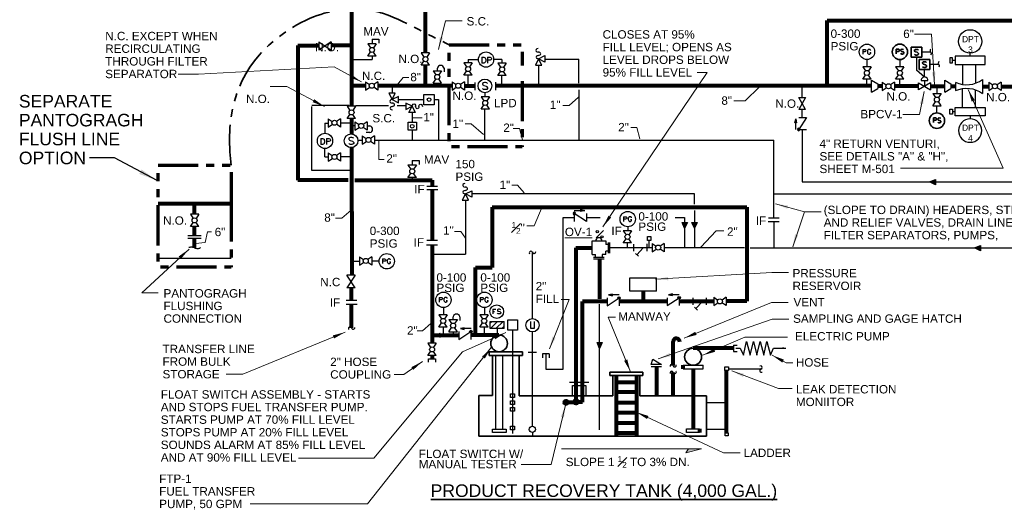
# Model space of a CAD drawing. Extents: x 698.8 to 727.4, y 795.8 to 814.9.
# Tile 1 of 9: x 702.9 to 717.7, y 795.8 to 803.1. Entities that reach past the tile are written whole.
import ezdxf

# ---------------------------------------------------------------- set-up
doc = ezdxf.new("R2010")
doc.units = 0
doc.header["$LTSCALE"] = 0.04
doc.header["$MEASUREMENT"] = 0
doc.linetypes.add('( Phantom )', pattern=[30, 15, -3, 3, -3, 3, -3])
doc.layers.get('0').update_dxf_attribs({"color": 35, "lineweight": 18})
for name, color, linetype, lineweight in [('M-Anno-Keyn', 4, 'Continuous', 18), ('M-Anno-Matc', 6, '( Phantom )', 70), ('M-Anno-Text', 53, 'Continuous', 35), ('M-Fuel-Elec', 113, 'Continuous', 35), ('M-Fuel-Fttg', 51, 'Continuous', 25), ('M-Fuel-Main 1', 1, 'Continuous', 80), ('M-Fuel-Recov', 6, 'Continuous', 25), ('M-Fuel-Recov 1', 6, 'Continuous', 25), ('M-Fuel-Tank', 3, 'Continuous', 35)]:
    doc.layers.add(name, color=color, linetype=linetype, lineweight=lineweight)
doc.styles.add('Style-Arial', font='ARIAL.TTF')
doc.styles.add('Style-WORKING', font='WORKING.shx')

# ---------------------------------------------------------------- blocks, each defined once
blk = doc.blocks.new('*U3')
at = {"layer": 'M-Fuel-Fttg', "flags": 128}
for points in [[(-0.064, 0.035), (-0.064, -0.052)], [(-0.064, 0.035), (-0.035, 0.035), (-0.022, 0.031), (-0.014, 0.024), (-0.01, 0.015), (-0.005, 0.002), (-0.005, -0.019), (-0.01, -0.032), (-0.014, -0.039), (-0.022, -0.049), (-0.035, -0.052), (-0.064, -0.052)], [(0.023, 0.035), (0.023, -0.052)], [(0.023, 0.035), (0.06, 0.035), (0.073, 0.031), (0.077, 0.028), (0.082, 0.018), (0.082, 0.007), (0.077, -0.002), (0.073, -0.006), (0.06, -0.01), (0.023, -0.01)]]:
    blk.add_lwpolyline(points, dxfattribs=at)
at = {"layer": 'M-Fuel-Fttg'}
blk.add_circle((0, 0), 0.114, dxfattribs=at)
blk = doc.blocks.new('*U6')
at = {"layer": 'M-Fuel-Fttg', "flags": 128}
blk.add_lwpolyline([(0.038, 0.037), (0.027, 0.046), (0.011, 0.051), (-0.007, 0.051), (-0.023, 0.046), (-0.035, 0.037), (-0.035, 0.026), (-0.03, 0.017), (-0.023, 0.01), (-0.014, 0.005), (0.018, -0.004), (0.027, -0.011), (0.031, -0.015), (0.038, -0.027), (0.038, -0.04), (0.027, -0.052), (0.011, -0.056), (-0.007, -0.056), (-0.023, -0.052), (-0.035, -0.04)], dxfattribs=at)
at = {"layer": 'M-Fuel-Fttg'}
blk.add_circle((0, 0), 0.102, dxfattribs=at)
blk = doc.blocks.new('*U2')
at = {"layer": 'M-Fuel-Fttg', "flags": 128}
for points in [[(-0.063, 0.035), (-0.063, -0.036)], [(-0.063, 0.035), (-0.033, 0.035), (-0.023, 0.032), (-0.02, 0.029), (-0.015, 0.021), (-0.015, 0.012), (-0.02, 0.005), (-0.023, 0.002), (-0.033, -0.001), (-0.063, -0.001)], [(0.058, 0.018), (0.055, 0.026), (0.048, 0.032), (0.042, 0.035), (0.028, 0.035), (0.021, 0.032), (0.015, 0.026), (0.01, 0.018), (0.007, 0.008), (0.007, -0.009), (0.01, -0.019), (0.015, -0.025), (0.021, -0.033), (0.028, -0.036), (0.042, -0.036), (0.048, -0.033), (0.055, -0.025), (0.058, -0.019), (0.058, -0.009)], [(0.042, -0.009), (0.058, -0.009)]]:
    blk.add_lwpolyline(points, dxfattribs=at)
at = {"layer": 'M-Fuel-Fttg'}
blk.add_circle((0.001, -0.001), 0.115, dxfattribs=at)
blk = doc.blocks.new('*U11')
at = {"layer": 'M-Fuel-Fttg'}
for centre, start_param, end_param in [((-0.001, 0.051), 4.742363, 7.883956), ((0.001, 0), 1.600771, 4.742363), ((0.003, -0.051), 4.742363, 7.883956)]:
    blk.add_ellipse(centre, major_axis=(-0.035, 0), ratio=0.729, start_param=start_param, end_param=end_param, dxfattribs=at)
blk = doc.blocks.new('END')
at = {"color": 0, "linetype": 'ByBlock', "lineweight": -2}
blk.add_arc((-1.21, 1.39), 1.84, 310.9841, 49.3573, dxfattribs=at)
at = {"color": 0, "linetype": 'ByBlock', "lineweight": -2, "extrusion": (0, 0, -1)}
blk.add_arc((-1.2, -1.4), 1.84, 310.9841, 49.3573, dxfattribs=at)
blk = doc.blocks.new('*U25')
at = {"layer": 'M-Fuel-Fttg', "flags": 128}
for points in [[(-0.06, 0.035), (-0.06, -0.036)], [(-0.06, 0.035), (-0.016, 0.035)], [(-0.06, 0.002), (-0.033, 0.002)], [(0.057, 0.026), (0.049, 0.032), (0.038, 0.035), (0.026, 0.035), (0.016, 0.032), (0.008, 0.026), (0.008, 0.018), (0.011, 0.012), (0.016, 0.008), (0.022, 0.005), (0.043, -0.001), (0.049, -0.006), (0.052, -0.009), (0.057, -0.016), (0.057, -0.026), (0.049, -0.033), (0.038, -0.036), (0.026, -0.036), (0.016, -0.033), (0.008, -0.026)]]:
    blk.add_lwpolyline(points, dxfattribs=at)
at = {"layer": 'M-Fuel-Fttg'}
blk.add_circle((-0.001, -0.001), 0.102, dxfattribs=at)

msp = doc.modelspace()

# ---------------------------------------------------------------- hatches: boundary and pattern name
at = {"layer": 'M-Anno-Keyn', "lineweight": 18}
msp.add_hatch(color=256, dxfattribs=at).paths.add_polyline_path([(712.888, 796.625), (712.927, 796.683), (713.124, 796.683)])
at = {"layer": 'M-Fuel-Fttg', "extrusion": (0, 0, -1)}
for points in [[(-716.621, 800.629), (-716.621, 800.707), (-716.533, 800.671)], [(-712.87, 799.978), (-712.912, 800.067), (-712.834, 800.067)], [(-713.017, 799.978), (-713.059, 800.067), (-712.981, 800.067)], [(-717.295, 799.644), (-717.295, 799.722), (-717.207, 799.686)], [(-711.598, 798.182), (-711.641, 798.271), (-711.563, 798.271)]]:
    msp.add_hatch(color=256, dxfattribs=at).paths.add_polyline_path(points)
at = {"layer": 'M-Fuel-Main 1'}
for points in [[(709.217, 798.341), (709.129, 798.383), (709.217, 798.419)], [(711.123, 797.378, 1), (711.073, 797.378, 1)], [(711.274, 797.385, 1), (711.222, 797.385, 1)]]:
    msp.add_hatch(color=256, dxfattribs=at).paths.add_polyline_path(points)

# ---------------------------------------------------------------- linework, layer by layer
at = {"layer": 'M-Anno-Keyn', "lineweight": 18}
msp.add_line((711.031, 796.683), (713.124, 796.683), dxfattribs=at)
at = {"layer": 'M-Anno-Keyn', "lineweight": 18, "flags": 128}
for points in [[(709.189, 802.648), (709.295, 803.078), (709.545, 803.078)], [(716.608, 802.122), (716.561, 802.881), (716.311, 802.881)], [(708.038, 802.165), (707.633, 802.392), (705.604, 802.283), (705.301, 802.283)], [(708.579, 802.127), (708.663, 802.234), (708.75, 802.234)], [(711.648, 799.998), (713.208, 802.308), (713.058, 802.308)], [(707.487, 801.797), (706.926, 802.096), (706.676, 802.096)], [(713.991, 802.092), (713.775, 801.883), (713.606, 801.883)], [(711.283, 801.936), (711.146, 801.812), (711.048, 801.812)], [(717.111, 802.053), (717.633, 800.878), (716.101, 800.878)], [(716.452, 802.022), (716.385, 801.68), (716.135, 801.68)], [(708.811, 801.631), (708.947, 801.631)], [(709.864, 801.379), (709.678, 801.538), (709.591, 801.538)], [(710.447, 801.3), (710.403, 801.472), (710.31, 801.472)], [(712.202, 801.313), (712.159, 801.485), (712.066, 801.485)], [(708.299, 801.289), (708.299, 801.008), (708.377, 801.008)], [(710.471, 800.506), (710.371, 800.623), (710.29, 800.623)], [(714.232, 800.343), (714.663, 800.226), (714.913, 800.226)], [(707.884, 800.251), (707.746, 800.13), (707.653, 800.13)], [(710.741, 800.3), (710.62, 800.015), (710.51, 800.015)], [(714.487, 799.704), (714.663, 800.226), (714.913, 800.226)], [(705.559, 799.752), (705.7, 799.764), (705.736, 799.925), (705.796, 799.925)], [(709.597, 799.833), (709.523, 799.933), (709.433, 799.933)], [(713.116, 799.696), (713.345, 799.941), (713.457, 799.941)], [(705.461, 799.667), (704.753, 799.014), (704.998, 799.014)], [(712.438, 799.216), (714.176, 799.317), (714.426, 799.317)], [(710.85, 798.176), (711.143, 798.917), (711.026, 798.917)], [(712.867, 798.338), (714.168, 798.87), (714.418, 798.87)], [(709.078, 798.556), (708.95, 798.446), (708.872, 798.446)], [(712.061, 797.836), (711.73, 798.653), (711.84, 798.653)], [(712.478, 798.028), (714.178, 798.62), (714.428, 798.62)], [(707.794, 798.426), (706.264, 797.797), (706.014, 797.797)], [(710.197, 798.421), (709.549, 798.133), (708.225, 796.544), (707.097, 796.544)], [(713.145, 798.082), (713.773, 798.353), (714.412, 798.353)], [(709.98, 798.195), (708.131, 795.861), (706.374, 795.861)], [(708.954, 797.99), (708.671, 797.793), (708.529, 797.793)], [(714.178, 798.082), (714.391, 797.97), (714.49, 797.97)], [(713.576, 797.847), (714.274, 797.586), (714.479, 797.586)], [(711.088, 797.336), (710.875, 796.448), (710.427, 796.448)], [(712.15, 797.231), (713.454, 796.623), (713.704, 796.623)]]:
    msp.add_lwpolyline(points, dxfattribs=at)
at = {"layer": 'M-Anno-Keyn', "lineweight": 18, "extrusion": (0, 0, -1)}
for points in [[(-709.21, 802.836), (-709.189, 802.648), (-709.258, 802.824)], [(-717.21, 801.892), (-717.111, 802.053), (-717.164, 801.871)], [(-714.42, 800.318), (-714.232, 800.343), (-714.406, 800.27)], [(-711.732, 800.167), (-711.648, 799.998), (-711.774, 800.139)], [(-714.523, 799.89), (-714.487, 799.704), (-714.57, 799.874)], [(-705.34, 799.521), (-705.461, 799.667), (-705.306, 799.558)], [(-707.63, 798.332), (-707.794, 798.426), (-707.611, 798.378)], [(-710.037, 798.32), (-710.197, 798.421), (-710.016, 798.365)], [(-710.896, 798.36), (-710.85, 798.176), (-710.943, 798.341)], [(-708.814, 797.863), (-708.954, 797.99), (-708.786, 797.904)], [(-714.356, 798.017), (-714.178, 798.082), (-714.333, 797.972)], [(-713.761, 797.805), (-713.576, 797.847), (-713.743, 797.758)], [(-712.331, 797.174), (-712.15, 797.231), (-712.31, 797.129)]]:
    msp.add_solid(points, dxfattribs=at)
at = {"layer": 'M-Anno-Keyn', "lineweight": 18}
for points in [[(707.862, 802.235), (708.038, 802.165), (707.886, 802.279)], [(716.571, 802.308), (716.608, 802.122), (716.621, 802.311)], [(716.44, 801.833), (716.452, 802.022), (716.391, 801.843)], [(707.31, 801.863), (707.487, 801.797), (707.333, 801.907)], [(712.624, 799.252), (712.438, 799.216), (712.627, 799.202)], [(713.031, 798.432), (712.867, 798.338), (713.05, 798.385)], [(709.883, 798.032), (709.98, 798.195), (709.844, 798.063)], [(712.647, 798.114), (712.478, 798.028), (712.664, 798.066)], [(713.307, 798.179), (713.145, 798.082), (713.327, 798.133)], [(711.967, 798), (712.061, 797.836), (712.014, 798.019)], [(711.068, 797.148), (711.088, 797.336), (711.02, 797.16)]]:
    msp.add_solid(points, dxfattribs=at)
msp.add_3dface([(713.124, 796.683), (712.927, 796.683), (712.888, 796.625)], dxfattribs=at)
at = {"layer": 'M-Anno-Matc', "flags": 128}
for points in [[(710.441, 802.178), (710.441, 801.195), (709.349, 801.195), (709.349, 802.721), (710.441, 802.721), (710.441, 802.412)], [(706.091, 800.381), (706.091, 799.398), (704.999, 799.398), (704.999, 800.924), (706.091, 800.924), (706.091, 800.381)]]:
    msp.add_lwpolyline(points, dxfattribs=at)
at = {"layer": 'M-Anno-Matc', "lineweight": 35}
msp.add_open_spline([(706.091, 800.924), (705.956, 802.016), (706.874, 803.059), (707.81, 803.281), (708.146, 803.245), (708.486, 803.173), (709.093, 802.843), (709.349, 802.721)], degree=3, dxfattribs=at)
at = {"layer": 'M-Anno-Text', "lineweight": 25, "flags": 128}
msp.add_lwpolyline([(704.983, 800.692), (704.349, 801.03), (703.974, 801.03)], dxfattribs=at)
at = {"layer": 'M-Anno-Text', "lineweight": 25}
msp.add_solid([(704.717, 800.791), (704.983, 800.692), (704.752, 800.857)], dxfattribs=at)
at = {"layer": 'M-Fuel-Elec'}
for p, q in [((716.257, 802.686), (716.417, 802.686)), ((716.257, 802.535), (716.257, 802.686)), ((716.417, 802.686), (716.417, 802.535)), ((716.417, 802.535), (716.257, 802.535)), ((716.378, 802.502), (716.539, 802.502)), ((716.378, 802.35), (716.378, 802.502)), ((716.539, 802.502), (716.539, 802.35)), ((716.539, 802.35), (716.378, 802.35))]:
    msp.add_line(p, q, dxfattribs=at)
at = {"layer": 'M-Fuel-Elec', "flags": 128}
for points in [[(716.036, 802.657), (716.066, 802.657), (716.076, 802.654), (716.079, 802.651), (716.084, 802.644), (716.084, 802.635), (716.079, 802.627), (716.076, 802.624), (716.066, 802.621), (716.036, 802.621)], [(716.036, 802.657), (716.036, 802.587)], [(716.367, 802.641), (716.357, 802.648), (716.344, 802.652), (716.33, 802.652), (716.317, 802.648), (716.307, 802.641), (716.307, 802.632), (716.311, 802.624), (716.317, 802.619), (716.324, 802.615), (716.35, 802.608), (716.357, 802.602), (716.361, 802.598), (716.367, 802.589), (716.367, 802.578), (716.357, 802.569), (716.344, 802.565), (716.33, 802.565), (716.317, 802.569), (716.307, 802.578)], [(716.488, 802.457), (716.479, 802.464), (716.466, 802.468), (716.451, 802.468), (716.438, 802.464), (716.429, 802.457), (716.429, 802.447), (716.432, 802.44), (716.438, 802.434), (716.445, 802.431), (716.471, 802.423), (716.479, 802.418), (716.483, 802.414), (716.488, 802.405), (716.488, 802.393), (716.479, 802.384), (716.466, 802.38), (716.451, 802.38), (716.438, 802.384), (716.429, 802.393)], [(716.591, 801.629), (716.621, 801.629), (716.631, 801.626), (716.634, 801.623), (716.639, 801.615), (716.639, 801.606), (716.634, 801.599), (716.631, 801.596), (716.621, 801.593), (716.591, 801.593)], [(716.591, 801.629), (716.591, 801.558)]]:
    msp.add_lwpolyline(points, dxfattribs=at)
at = {"layer": 'M-Fuel-Elec'}
for centre, radius in [((716.09, 802.615), 0.115), ((716.644, 801.587), 0.115), ((710.097, 798.259), 0.125), ((712.998, 798.058), 0.127)]:
    msp.add_circle(centre, radius, dxfattribs=at)
for points in [[(716.146, 802.651), (716.125, 802.66), (716.109, 802.651), (716.096, 802.636), (716.114, 802.619), (716.139, 802.618), (716.148, 802.61), (716.151, 802.592), (716.129, 802.577), (716.108, 802.582), (716.103, 802.593)], [(716.701, 801.623), (716.68, 801.632), (716.663, 801.622), (716.651, 801.607), (716.668, 801.59), (716.694, 801.59), (716.703, 801.582), (716.706, 801.563), (716.684, 801.549), (716.663, 801.553), (716.657, 801.565)]]:
    msp.add_open_spline(points, degree=3, dxfattribs=at)
at = {"layer": 'M-Fuel-Fttg'}
for p, q in [((707.4, 802.765), (707.587, 802.64)), ((707.587, 802.765), (707.4, 802.64)), ((707.4, 802.765), (707.4, 802.64)), ((707.587, 802.765), (707.587, 802.64)), ((708.133, 802.735), (708.174, 802.674)), ((708.258, 802.735), (708.133, 802.735)), ((708.258, 802.735), (708.217, 802.675)), ((708.133, 802.551), (708.174, 802.613)), ((708.258, 802.551), (708.133, 802.551)), ((708.258, 802.551), (708.217, 802.612)), ((708.932, 802.598), (708.974, 802.536)), ((709.058, 802.598), (708.932, 802.598)), ((709.058, 802.598), (709.017, 802.537)), ((710.687, 802.511), (710.781, 802.558)), ((710.781, 802.558), (710.781, 802.463)), ((716.337, 802.535), (716.337, 802.339)), ((708.932, 802.414), (708.974, 802.475)), ((709.058, 802.414), (708.932, 802.414)), ((709.058, 802.414), (709.017, 802.474)), ((709.57, 802.45), (709.611, 802.389)), ((709.695, 802.45), (709.57, 802.45)), ((709.695, 802.45), (709.654, 802.39)), ((710.078, 802.445), (710.119, 802.384)), ((710.203, 802.445), (710.078, 802.445)), ((710.203, 802.445), (710.163, 802.385)), ((710.687, 802.511), (710.64, 802.416)), ((710.64, 802.416), (710.734, 802.416)), ((710.781, 802.463), (710.687, 802.511)), ((710.734, 802.416), (710.687, 802.511)), ((715.534, 802.392), (715.575, 802.33)), ((715.659, 802.392), (715.534, 802.392)), ((715.659, 802.392), (715.619, 802.331)), ((716.026, 802.392), (716.067, 802.33)), ((716.151, 802.392), (716.026, 802.392)), ((716.151, 802.392), (716.111, 802.331)), ((716.917, 802.488), (716.877, 802.488)), ((709.111, 802.332), (709.152, 802.272)), ((709.111, 802.332), (709.237, 802.332)), ((709.237, 802.332), (709.195, 802.271)), ((709.57, 802.266), (709.611, 802.328)), ((709.695, 802.266), (709.57, 802.266)), ((709.695, 802.266), (709.654, 802.327)), ((710.078, 802.261), (710.119, 802.323)), ((710.203, 802.261), (710.078, 802.261)), ((710.203, 802.261), (710.163, 802.322)), ((715.534, 802.208), (715.575, 802.269)), ((715.659, 802.208), (715.619, 802.268)), ((716.026, 802.208), (716.067, 802.269)), ((716.151, 802.208), (716.111, 802.268)), ((716.459, 802.239), (716.337, 802.339)), ((716.459, 802.239), (716.459, 802.35)), ((708.101, 802.169), (708.101, 802.044)), ((708.101, 802.169), (708.162, 802.129)), ((708.101, 802.044), (708.163, 802.085)), ((708.285, 802.044), (708.223, 802.085)), ((708.285, 802.169), (708.225, 802.129)), ((708.285, 802.169), (708.285, 802.044)), ((709.111, 802.148), (709.152, 802.209)), ((709.111, 802.148), (709.237, 802.148)), ((709.237, 802.148), (709.195, 802.21)), ((709.394, 802.169), (709.394, 802.044)), ((709.394, 802.169), (709.455, 802.129)), ((709.394, 802.044), (709.456, 802.085)), ((709.578, 802.044), (709.516, 802.085)), ((709.578, 802.169), (709.518, 802.129)), ((709.578, 802.169), (709.578, 802.044)), ((709.74, 802.044), (709.74, 802.157)), ((710.042, 802.162), (710.042, 802.044)), ((715.659, 802.208), (715.534, 802.208)), ((715.668, 802.011), (715.668, 802.193)), ((715.668, 802.193), (715.761, 802.138)), ((715.761, 802.138), (715.761, 802.066)), ((715.826, 802.161), (715.826, 802.036)), ((715.826, 802.161), (715.886, 802.121)), ((715.826, 802.036), (715.887, 802.077)), ((716.01, 802.036), (715.948, 802.077)), ((716.01, 802.161), (715.949, 802.121)), ((716.01, 802.161), (716.01, 802.036)), ((716.151, 802.208), (716.026, 802.208)), ((716.369, 802.151), (716.549, 802.048)), ((716.549, 802.151), (716.369, 802.048)), ((716.369, 802.048), (716.369, 802.151)), ((716.408, 802.185), (716.509, 802.185)), ((716.459, 802.185), (716.459, 802.1)), ((716.549, 802.151), (716.549, 802.048)), ((716.76, 802.011), (716.76, 802.193)), ((716.76, 802.193), (716.852, 802.138)), ((716.852, 802.138), (716.852, 802.066)), ((716.924, 802.159), (716.924, 802.035)), ((717.323, 802.203), (717.323, 801.992)), ((717.42, 802.161), (717.42, 802.036)), ((717.42, 802.161), (717.481, 802.121)), ((717.42, 802.036), (717.482, 802.077)), ((717.604, 802.036), (717.543, 802.077)), ((717.604, 802.161), (717.544, 802.121)), ((717.604, 802.161), (717.604, 802.036)), ((708.45, 801.996), (708.498, 801.902)), ((708.545, 801.996), (708.45, 801.996)), ((708.498, 801.902), (708.545, 801.996)), ((708.592, 801.949), (708.498, 801.902)), ((708.592, 801.854), (708.592, 801.949)), ((708.972, 801.978), (709.127, 801.978)), ((708.972, 801.825), (708.972, 801.978)), ((709.127, 801.978), (709.127, 801.825)), ((709.828, 801.944), (709.869, 801.883)), ((709.953, 801.944), (709.828, 801.944)), ((709.953, 801.944), (709.912, 801.884)), ((714.681, 801.932), (714.578, 801.752)), ((714.681, 801.752), (714.578, 801.932)), ((714.578, 801.932), (714.681, 801.932)), ((715.668, 802.011), (715.761, 802.066)), ((716.583, 801.994), (716.624, 801.934)), ((716.583, 801.994), (716.708, 801.994)), ((716.708, 801.994), (716.667, 801.932)), ((716.76, 802.011), (716.852, 802.066)), ((707.827, 801.802), (707.868, 801.74)), ((707.952, 801.802), (707.827, 801.802)), ((707.952, 801.802), (707.912, 801.741)), ((708.498, 801.902), (708.592, 801.854)), ((708.797, 801.803), (708.703, 801.85)), ((708.703, 801.85), (708.703, 801.756)), ((708.703, 801.756), (708.797, 801.803)), ((708.75, 801.709), (708.797, 801.803)), ((708.797, 801.803), (708.844, 801.709)), ((709.127, 801.825), (708.972, 801.825)), ((709.828, 801.76), (709.869, 801.822)), ((709.953, 801.76), (709.912, 801.821)), ((716.583, 801.81), (716.624, 801.87)), ((716.583, 801.81), (716.708, 801.81)), ((716.708, 801.81), (716.667, 801.872)), ((707.827, 801.618), (707.868, 801.68)), ((707.952, 801.618), (707.912, 801.678)), ((708.844, 801.709), (708.75, 801.709)), ((709.953, 801.76), (709.828, 801.76)), ((714.681, 801.752), (714.578, 801.752)), ((714.694, 801.635), (714.578, 801.456)), ((714.578, 801.635), (714.694, 801.635)), ((716.917, 801.721), (716.877, 801.721)), ((707.543, 801.616), (707.543, 801.491)), ((707.543, 801.616), (707.603, 801.575)), ((707.543, 801.491), (707.604, 801.532)), ((707.727, 801.491), (707.665, 801.532)), ((707.727, 801.616), (707.666, 801.575)), ((707.727, 801.616), (707.727, 801.491)), ((707.952, 801.618), (707.827, 801.618)), ((707.942, 801.571), (707.942, 801.445)), ((707.942, 801.571), (708.003, 801.53)), ((707.942, 801.445), (708.004, 801.487)), ((708.127, 801.445), (708.065, 801.487)), ((708.127, 801.571), (708.066, 801.53)), ((708.127, 801.571), (708.127, 801.445)), ((714.534, 801.454), (714.534, 801.614)), ((708.051, 801.361), (708.051, 801.236)), ((708.051, 801.361), (708.112, 801.32)), ((708.235, 801.361), (708.175, 801.32)), ((708.235, 801.361), (708.235, 801.236)), ((714.578, 801.456), (714.696, 801.456)), ((708.051, 801.236), (708.113, 801.277)), ((708.235, 801.236), (708.174, 801.277)), ((707.543, 801.105), (707.543, 800.98)), ((707.543, 801.105), (707.603, 801.064)), ((707.727, 801.105), (707.666, 801.064)), ((707.727, 801.105), (707.727, 800.98)), ((707.543, 800.98), (707.604, 801.021)), ((707.727, 800.98), (707.665, 801.021)), ((708.735, 800.922), (708.776, 800.86)), ((708.86, 800.922), (708.735, 800.922)), ((708.86, 800.922), (708.82, 800.861)), ((708.735, 800.738), (708.776, 800.799)), ((708.86, 800.738), (708.82, 800.798)), ((708.86, 800.738), (708.735, 800.738)), ((709.016, 800.61), (709.176, 800.61)), ((709.182, 800.555), (709.017, 800.555)), ((709.593, 800.493), (709.546, 800.399)), ((709.593, 800.493), (709.688, 800.54)), ((709.688, 800.446), (709.593, 800.493)), ((709.64, 800.399), (709.593, 800.493)), ((709.688, 800.54), (709.688, 800.446)), ((709.546, 800.399), (709.64, 800.399)), ((705.481, 800.188), (705.523, 800.126)), ((705.606, 800.188), (705.481, 800.188)), ((705.606, 800.188), (705.566, 800.127)), ((711.221, 800.243), (711.381, 800.243)), ((711.402, 800.082), (711.222, 800.199)), ((711.222, 800.199), (711.222, 800.08)), ((711.402, 800.199), (711.402, 800.082)), ((705.481, 800.004), (705.523, 800.065)), ((705.606, 800.004), (705.566, 800.064)), ((711.054, 797.872), (711.054, 800.139)), ((711.054, 800.139), (711.222, 800.139)), ((711.402, 800.139), (711.61, 800.139)), ((712.731, 800.139), (712.87, 800.139)), ((712.87, 800.139), (712.87, 799.688)), ((714.287, 800.074), (714.123, 800.074)), ((714.125, 800.137), (714.284, 800.137)), ((705.606, 800.004), (705.481, 800.004)), ((711.656, 799.948), (711.551, 799.836)), ((711.954, 799.943), (711.995, 799.882)), ((712.079, 799.943), (711.954, 799.943)), ((712.079, 799.943), (712.038, 799.883)), ((705.643, 799.864), (705.445, 799.864)), ((705.643, 799.827), (705.445, 799.827)), ((709.176, 799.728), (709.012, 799.728)), ((709.016, 799.801), (709.176, 799.801)), ((711.488, 799.789), (711.691, 799.789)), ((711.488, 799.585), (711.488, 799.789)), ((711.691, 799.789), (711.691, 799.737)), ((711.727, 799.737), (711.691, 799.737)), ((711.727, 799.764), (711.727, 799.607)), ((711.75, 799.764), (711.75, 799.607)), ((711.954, 799.759), (711.995, 799.821)), ((712.079, 799.759), (711.954, 799.759)), ((712.079, 799.759), (712.038, 799.82)), ((712.108, 799.74), (712.108, 799.636)), ((712.308, 799.744), (712.308, 799.636)), ((712.34, 799.688), (712.34, 799.796)), ((712.384, 799.751), (712.384, 799.626)), ((712.384, 799.751), (712.444, 799.71)), ((712.568, 799.751), (712.507, 799.71)), ((712.568, 799.751), (712.568, 799.626)), ((710.596, 798.629), (710.596, 799.624)), ((711.488, 799.585), (711.54, 799.585)), ((711.54, 799.548), (711.54, 799.585)), ((711.641, 799.585), (711.641, 799.548)), ((711.691, 799.585), (711.641, 799.585)), ((711.727, 799.637), (711.691, 799.637)), ((711.691, 799.585), (711.691, 799.637)), ((712.308, 799.688), (712.108, 799.688)), ((712.135, 799.604), (712.18, 799.56)), ((712.254, 799.688), (712.156, 799.584)), ((712.384, 799.626), (712.445, 799.667)), ((712.568, 799.626), (712.506, 799.667)), ((708.01, 799.552), (708.01, 799.427)), ((708.01, 799.552), (708.071, 799.511)), ((708.01, 799.427), (708.072, 799.468)), ((708.195, 799.427), (708.133, 799.468)), ((708.195, 799.552), (708.134, 799.511)), ((708.195, 799.552), (708.195, 799.427)), ((711.51, 799.548), (711.668, 799.548)), ((711.51, 799.524), (711.668, 799.524)), ((707.947, 799.277), (707.822, 799.09)), ((707.947, 799.09), (707.822, 799.277)), ((707.947, 799.277), (707.822, 799.277)), ((712.053, 799.038), (712.053, 799.238)), ((712.053, 799.238), (712.449, 799.238)), ((712.449, 799.038), (712.449, 799.238)), ((707.947, 799.09), (707.822, 799.09)), ((712.449, 799.038), (712.053, 799.038)), ((712.792, 798.986), (712.632, 798.986)), ((707.973, 798.838), (707.809, 798.838)), ((707.811, 798.903), (707.971, 798.903)), ((711.711, 798.821), (711.891, 798.937)), ((711.711, 798.937), (711.711, 798.821)), ((711.893, 798.982), (711.733, 798.982)), ((711.891, 798.937), (711.891, 798.819)), ((712.611, 798.825), (712.79, 798.941)), ((712.611, 798.941), (712.611, 798.825)), ((712.79, 798.941), (712.79, 798.823)), ((712.994, 798.937), (712.994, 798.833)), ((713.14, 798.885), (713.041, 798.781)), ((713.194, 798.941), (713.194, 798.833)), ((713.308, 798.948), (713.308, 798.823)), ((713.308, 798.948), (713.368, 798.907)), ((713.308, 798.823), (713.369, 798.864)), ((713.492, 798.823), (713.43, 798.864)), ((713.492, 798.948), (713.431, 798.907)), ((713.492, 798.948), (713.492, 798.823)), ((713.021, 798.801), (713.066, 798.757)), ((709.197, 798.687), (709.238, 798.625)), ((709.322, 798.687), (709.197, 798.687)), ((709.197, 798.502), (709.238, 798.564)), ((709.322, 798.687), (709.282, 798.626)), ((709.322, 798.502), (709.282, 798.563)), ((709.348, 798.617), (709.388, 798.557)), ((709.348, 798.617), (709.473, 798.617)), ((709.473, 798.617), (709.431, 798.556)), ((709.81, 798.687), (709.851, 798.625)), ((709.935, 798.687), (709.81, 798.687)), ((709.81, 798.502), (709.851, 798.564)), ((709.935, 798.687), (709.894, 798.626)), ((709.935, 798.502), (709.894, 798.563)), ((709.966, 798.48), (709.966, 798.588)), ((709.966, 798.588), (710.172, 798.588)), ((709.966, 798.564), (709.99, 798.588)), ((709.967, 798.48), (710.075, 798.588)), ((710.051, 798.48), (710.16, 798.588)), ((710.172, 798.48), (710.172, 798.588)), ((710.226, 798.458), (710.226, 798.612)), ((710.226, 798.612), (710.375, 798.612)), ((710.375, 798.612), (710.375, 798.458)), ((710.565, 798.585), (710.565, 798.485)), ((710.628, 798.485), (710.628, 798.588)), ((709.322, 798.502), (709.197, 798.502)), ((709.348, 798.433), (709.388, 798.494)), ((709.348, 798.433), (709.473, 798.433)), ((709.473, 798.433), (709.431, 798.495)), ((709.497, 798.318), (709.676, 798.435)), ((709.497, 798.435), (709.497, 798.318)), ((709.678, 798.479), (709.518, 798.479)), ((709.676, 798.435), (709.676, 798.316)), ((709.935, 798.502), (709.81, 798.502)), ((710.172, 798.48), (709.966, 798.48)), ((710.136, 798.48), (710.172, 798.516)), ((710.375, 798.458), (710.226, 798.458)), ((710.565, 798.485), (710.628, 798.485)), ((710.595, 797.024), (710.595, 798.431)), ((709.032, 798.26), (709.073, 798.198)), ((709.157, 798.26), (709.032, 798.26)), ((709.157, 798.26), (709.117, 798.2)), ((709.032, 798.076), (709.073, 798.138)), ((709.157, 798.076), (709.117, 798.136)), ((710.53, 798.126), (710.658, 798.126)), ((710.844, 798.101), (710.746, 798.101)), ((710.746, 798.101), (710.746, 798.045)), ((710.795, 798.101), (710.795, 797.872)), ((710.844, 798.101), (710.844, 798.045)), ((713.601, 798.234), (713.657, 798.234)), ((713.601, 798.234), (713.601, 798.136)), ((713.601, 798.136), (713.657, 798.136)), ((709.157, 798.076), (709.032, 798.076)), ((709.043, 797.978), (709.043, 798.027)), ((709.043, 798.027), (709.146, 798.027)), ((709.146, 798.027), (709.146, 797.978)), ((710.046, 798.079), (710.046, 796.976)), ((710.148, 798.079), (710.148, 796.976)), ((712.372, 797.944), (712.396, 798.021)), ((712.396, 798.021), (712.528, 797.944)), ((710.795, 797.872), (711.054, 797.872)), ((712.528, 797.944), (712.372, 797.944)), ((712.372, 797.915), (712.528, 797.915)), ((712.849, 797.931), (713.147, 797.931)), ((712.849, 797.879), (713.147, 797.879)), ((713.147, 797.879), (713.147, 797.931)), ((713.475, 797.906), (713.527, 797.906)), ((713.475, 797.853), (713.475, 797.906)), ((713.527, 797.853), (713.475, 797.853)), ((713.527, 797.906), (713.527, 797.853)), ((713.527, 797.878), (713.997, 797.878)), ((710.27, 797.503), (710.326, 797.503)), ((710.27, 797.45), (710.27, 797.503)), ((710.326, 797.45), (710.27, 797.45)), ((710.27, 797.402), (710.326, 797.402)), ((710.27, 797.348), (710.27, 797.402)), ((710.326, 797.503), (710.326, 797.45)), ((710.326, 797.402), (710.326, 797.348)), ((710.326, 797.348), (710.27, 797.348)), ((710.27, 797.3), (710.326, 797.3)), ((710.27, 797.247), (710.27, 797.3)), ((710.326, 797.247), (710.27, 797.247)), ((710.326, 797.3), (710.326, 797.247)), ((709.998, 796.976), (710.201, 796.976)), ((709.998, 796.925), (709.998, 796.976)), ((710.201, 796.925), (709.998, 796.925)), ((710.201, 796.976), (710.201, 796.925)), ((710.27, 797.022), (710.326, 797.022)), ((710.27, 796.969), (710.27, 797.022)), ((710.326, 796.969), (710.27, 796.969)), ((710.326, 797.022), (710.326, 796.969)), ((710.595, 796.928), (710.595, 796.873)), ((712.898, 796.927), (712.898, 796.982)), ((712.898, 796.982), (713.094, 796.982)), ((713.094, 796.927), (712.898, 796.927)), ((713.476, 796.875), (713.476, 796.923)), ((713.476, 796.923), (713.525, 796.923)), ((713.525, 796.923), (713.525, 796.875)), ((713.525, 796.875), (713.476, 796.875))]:
    msp.add_line(p, q, dxfattribs=at)
for centre, radius in [((717.141, 802.771), 0.175), ((708.197, 802.643), 0.0378), ((708.996, 802.506), 0.0378), ((709.633, 802.358), 0.0378), ((710.142, 802.353), 0.0378), ((709.173, 802.24), 0.0378), ((715.598, 802.3), 0.0378), ((716.09, 802.3), 0.0378), ((708.193, 802.108), 0.0378), ((709.486, 802.108), 0.0378), ((715.918, 802.1), 0.0378), ((717.512, 802.1), 0.0378), ((709.051, 801.901), 0.0271), ((716.644, 801.902), 0.0378), ((709.891, 801.852), 0.0378), ((707.891, 801.71), 0.0378), ((707.635, 801.555), 0.0378), ((708.035, 801.509), 0.0378), ((708.799, 801.504), 0.0271), ((708.143, 801.299), 0.0378), ((707.635, 801.044), 0.0378), ((708.799, 800.83), 0.0378), ((705.545, 800.096), 0.0378), ((711.565, 799.928), 0.0173), ((711.638, 799.851), 0.0173), ((712.017, 799.851), 0.0378), ((712.476, 799.69), 0.0378), ((708.103, 799.491), 0.0378), ((711.891, 798.937), 0.0189), ((711.891, 798.937), 0.0183), ((711.891, 798.937), 0.0179), ((711.891, 798.937), 0.0171), ((711.891, 798.937), 0.0161), ((711.891, 798.937), 0.0153), ((711.891, 798.937), 0.0141), ((711.891, 798.937), 0.0133), ((711.891, 798.937), 0.0123), ((711.891, 798.937), 0.0118), ((711.891, 798.937), 0.0108), ((711.891, 798.937), 0.0104), ((711.891, 798.937), 0.00944), ((711.891, 798.937), 0.00829), ((711.891, 798.937), 0.00732), ((711.891, 798.937), 0.00647), ((711.891, 798.937), 0.0059), ((711.891, 798.937), 0.00452), ((711.891, 798.937), 0.00372), ((711.891, 798.937), 0.00236), ((711.891, 798.937), 0.00116), ((712.79, 798.941), 0.0183), ((712.79, 798.941), 0.0189), ((712.79, 798.941), 0.0179), ((712.79, 798.941), 0.0171), ((712.79, 798.941), 0.0161), ((712.79, 798.941), 0.0153), ((712.79, 798.941), 0.0141), ((712.79, 798.941), 0.0133), ((712.79, 798.941), 0.0123), ((712.79, 798.941), 0.0118), ((712.79, 798.941), 0.0108), ((712.79, 798.941), 0.0104), ((712.79, 798.941), 0.00944), ((712.79, 798.941), 0.00829), ((712.79, 798.941), 0.00732), ((712.79, 798.941), 0.00647), ((712.79, 798.941), 0.0059), ((712.79, 798.941), 0.00452), ((712.79, 798.941), 0.00372), ((712.79, 798.941), 0.00236), ((712.79, 798.941), 0.00116), ((713.4, 798.887), 0.0378), ((709.261, 798.594), 0.0378), ((709.409, 798.525), 0.0378), ((709.874, 798.594), 0.0378), ((710.597, 798.53), 0.0992), ((709.676, 798.435), 0.0189), ((709.676, 798.435), 0.0183), ((709.676, 798.435), 0.0179), ((709.676, 798.435), 0.0171), ((709.676, 798.435), 0.0161), ((709.676, 798.435), 0.0153), ((709.676, 798.435), 0.0141), ((709.676, 798.435), 0.0133), ((709.676, 798.435), 0.0123), ((709.676, 798.435), 0.0118), ((709.676, 798.435), 0.0108), ((709.676, 798.435), 0.0104), ((709.676, 798.435), 0.00944), ((709.676, 798.435), 0.00829), ((709.676, 798.435), 0.00732), ((709.676, 798.435), 0.00647), ((709.676, 798.435), 0.0059), ((709.676, 798.435), 0.00452), ((709.676, 798.435), 0.00372), ((709.676, 798.435), 0.00236), ((709.676, 798.435), 0.00116), ((709.096, 798.168), 0.0378), ((710.595, 796.974), 0.0479)]:
    msp.add_circle(centre, radius, dxfattribs=at)
at = {"layer": 'M-Fuel-Fttg', "extrusion": (0, 0, -1)}
for centre, radius in [((-717.141, 801.438), 0.175), ((-714.578, 801.456), 0.0189), ((-714.578, 801.456), 0.0183), ((-714.578, 801.456), 0.0179), ((-714.578, 801.456), 0.0171), ((-714.578, 801.456), 0.0161), ((-714.578, 801.456), 0.0153), ((-714.578, 801.456), 0.0141), ((-714.578, 801.456), 0.0133), ((-714.578, 801.456), 0.0123), ((-714.578, 801.456), 0.0118), ((-714.578, 801.456), 0.0108), ((-714.578, 801.456), 0.0104), ((-714.578, 801.456), 0.00944), ((-714.578, 801.456), 0.00829), ((-714.578, 801.456), 0.00732), ((-714.578, 801.456), 0.00647), ((-714.578, 801.456), 0.0059), ((-714.578, 801.456), 0.00452), ((-714.578, 801.456), 0.00372), ((-714.578, 801.456), 0.00236), ((-714.578, 801.456), 0.00116), ((-711.222, 800.199), 0.0189), ((-711.222, 800.199), 0.0183), ((-711.222, 800.199), 0.0179), ((-711.222, 800.199), 0.0171), ((-711.222, 800.199), 0.0161), ((-711.222, 800.199), 0.0153), ((-711.222, 800.199), 0.0141), ((-711.222, 800.199), 0.0133), ((-711.222, 800.199), 0.0123), ((-711.222, 800.199), 0.0118), ((-711.222, 800.199), 0.0108), ((-711.222, 800.199), 0.0104), ((-711.222, 800.199), 0.00944), ((-711.222, 800.199), 0.00829), ((-711.222, 800.199), 0.00732), ((-711.222, 800.199), 0.00647), ((-711.222, 800.199), 0.0059), ((-711.222, 800.199), 0.00452), ((-711.222, 800.199), 0.00372), ((-711.222, 800.199), 0.00236), ((-711.222, 800.199), 0.00116)]:
    msp.add_circle(centre, radius, dxfattribs=at)
at = {"layer": 'M-Fuel-Fttg'}
for centre, radius, start, end in [((716.459, 802.189), 0.0508, 356.2756, 183.7244), ((717.088, 802.509), 0.386, 244.859, 307.5343), ((711.589, 799.788), 0.0497, 0.6943, 179.3057), ((710.574, 799.612), 0.0249, 31.053, 211.0548), ((710.621, 799.627), 0.0252, 185.7486, 5.7524), ((707.869, 798.48), 0.0249, 31.053, 211.0548), ((707.916, 798.495), 0.0252, 185.7486, 5.7524), ((712.676, 797.92), 0.0236, 15.7704, 197.9226), ((712.677, 797.82), 0.0236, 332.5536, 203.9642), ((712.722, 797.834), 0.026, 202.9993, 19.9809), ((712.723, 797.933), 0.0251, 197.0203, 14.8846), ((714.022, 797.854), 0.026, 112.9993, 289.9809), ((714.008, 797.899), 0.0236, 242.5536, 113.9642)]:
    msp.add_arc(centre, radius, start, end, dxfattribs=at)
at = {"layer": 'M-Fuel-Fttg', "extrusion": (0, 0, -1)}
msp.add_arc((-717.088, 801.686), 0.386, 64.7722, 127.5343, dxfattribs=at)
at = {"layer": 'M-Fuel-Fttg'}
for points in [[(716.553, 802.657), (716.537, 802.635), (716.544, 802.618), (716.559, 802.6), (716.561, 802.578), (716.549, 802.571)], [(716.674, 802.472), (716.658, 802.45), (716.666, 802.434), (716.68, 802.416), (716.682, 802.394), (716.671, 802.386)]]:
    msp.add_open_spline(points, degree=3, dxfattribs=at)
at = {"layer": 'M-Fuel-Fttg', "extrusion": (0, 0, -1)}
msp.add_solid([(-714.386, 798.187), (-714.335, 798.204), (-714.335, 798.173)], dxfattribs=at)
at = {"layer": 'M-Fuel-Fttg'}
for points in [[(716.877, 802.526), (716.837, 802.526), (716.837, 802.449), (716.877, 802.449)], [(716.917, 802.426), (717.364, 802.426), (717.364, 802.549), (716.917, 802.549)], [(716.917, 801.783), (717.364, 801.783), (717.364, 801.66), (716.917, 801.66)], [(716.877, 801.683), (716.837, 801.683), (716.837, 801.76), (716.877, 801.76)], [(708.736, 801.566), (708.861, 801.566), (708.861, 801.443), (708.736, 801.443)], [(714.534, 801.614), (714.546, 801.555), (714.52, 801.555)], [(716.533, 800.671), (716.621, 800.707), (716.621, 800.629)], [(711.381, 800.243), (711.322, 800.231), (711.322, 800.257)], [(712.87, 799.978), (712.834, 800.067), (712.912, 800.067)], [(713.017, 799.978), (712.981, 800.067), (713.059, 800.067)], [(712.314, 799.858), (712.366, 799.858), (712.366, 799.796), (712.314, 799.796)], [(717.207, 799.686), (717.295, 799.722), (717.295, 799.644)], [(711.733, 798.982), (711.792, 798.97), (711.792, 798.996)], [(712.632, 798.986), (712.691, 798.974), (712.691, 799)], [(709.518, 798.479), (709.577, 798.467), (709.577, 798.493)], [(711.598, 798.182), (711.563, 798.271), (711.641, 798.271)]]:
    msp.add_3dface(points, dxfattribs=at)
at = {"layer": 'M-Fuel-Main 1'}
for p, q in [((708.992, 809.415), (708.992, 802.599)), ((707.892, 803.321), (707.892, 801.801)), ((715.004, 803.081), (718.68, 803.081)), ((715.004, 802.107), (715.004, 803.081)), ((707.089, 802.709), (707.089, 800.698)), ((707.089, 802.709), (707.401, 802.709)), ((707.892, 802.709), (707.587, 802.709)), ((708.996, 802.107), (708.996, 802.412)), ((708.105, 802.108), (707.891, 802.108)), ((709.394, 802.108), (708.289, 802.108)), ((709.578, 802.108), (709.737, 802.108)), ((715.668, 802.107), (710.042, 802.107)), ((715.826, 802.102), (715.761, 802.102)), ((716.369, 802.102), (716.01, 802.102)), ((716.549, 802.102), (716.76, 802.102)), ((716.852, 802.102), (716.924, 802.102)), ((717.323, 802.097), (717.42, 802.097)), ((717.604, 802.097), (717.859, 802.097)), ((707.892, 801.613), (707.892, 801.388)), ((707.892, 801.185), (707.894, 799.281)), ((707.842, 800.698), (707.089, 800.698)), ((707.939, 800.697), (709.096, 800.697)), ((709.096, 800.697), (709.096, 800.61)), ((709.096, 800.555), (709.096, 799.801)), ((706.091, 800.342), (704.999, 800.342)), ((705.545, 800.188), (705.545, 800.342)), ((709.995, 800.296), (709.995, 799.392)), ((709.995, 800.296), (713.803, 800.296)), ((713.803, 800.296), (713.803, 798.889)), ((705.544, 799.864), (705.544, 800.004)), ((705.544, 799.689), (705.544, 799.827)), ((709.096, 799.728), (709.096, 798.26)), ((711.247, 799.689), (711.488, 799.689)), ((711.247, 799.689), (711.247, 797.414)), ((711.601, 799.522), (711.601, 798.925)), ((709.745, 799.392), (709.995, 799.392)), ((709.745, 798.383), (709.745, 799.392)), ((707.891, 798.903), (707.891, 799.09)), ((712.251, 799.037), (712.251, 798.889)), ((707.891, 798.492), (707.891, 798.838)), ((711.346, 797.379), (711.346, 798.886)), ((711.713, 798.886), (711.346, 798.886)), ((711.89, 798.89), (712.613, 798.89)), ((713.311, 798.885), (712.79, 798.885)), ((713.803, 798.889), (713.494, 798.889)), ((709.096, 798.383), (709.497, 798.383)), ((710.093, 798.383), (709.676, 798.383)), ((712.699, 797.926), (712.699, 798.289)), ((713.601, 798.185), (713.001, 798.185)), ((709.098, 798.076), (709.098, 798.027)), ((712.451, 797.914), (712.451, 797.477)), ((712.698, 797.477), (712.698, 797.824)), ((712.849, 797.879), (712.849, 797.931)), ((712.998, 797.879), (712.998, 796.982)), ((713.497, 796.923), (713.497, 797.853)), ((711.851, 796.873), (711.851, 797.779)), ((711.851, 797.68), (712.153, 797.68)), ((712.153, 797.779), (712.153, 796.873)), ((712.142, 797.529), (711.851, 797.529)), ((711.124, 797.379), (711.222, 797.379)), ((711.346, 797.379), (711.273, 797.379)), ((711.851, 797.378), (712.153, 797.378)), ((711.851, 797.225), (712.153, 797.225)), ((711.851, 797.074), (712.153, 797.074)), ((711.851, 796.923), (712.153, 796.923)), ((713.094, 796.982), (713.094, 796.927))]:
    msp.add_line(p, q, dxfattribs=at)
for centre, radius in [((711.098, 797.378), 0.0246), ((711.248, 797.385), 0.026)]:
    msp.add_circle(centre, radius, dxfattribs=at)
msp.add_arc((712.748, 798.283), 0.0497, 359.2507, 173.0964, dxfattribs=at)
at = {"layer": 'M-Fuel-Recov'}
for p, q in [((708.197, 802.805), (708.197, 802.735)), ((708.197, 802.805), (708.3, 802.805)), ((708.3, 802.805), (708.3, 802.746)), ((708.197, 802.55), (708.197, 802.503)), ((707.892, 802.503), (708.197, 802.503)), ((709.174, 802.332), (709.174, 802.373)), ((709.274, 802.373), (709.274, 802.314)), ((709.637, 802.501), (709.788, 802.501)), ((709.637, 802.501), (709.637, 802.452)), ((710.138, 802.501), (710.015, 802.501)), ((710.138, 802.501), (710.138, 802.447)), ((710.687, 802.415), (710.687, 802.107)), ((710.781, 802.504), (711.29, 802.504)), ((711.29, 802.149), (711.29, 802.504)), ((709.637, 802.108), (709.637, 802.265)), ((710.138, 802.108), (710.138, 802.26)), ((708.498, 802.108), (708.498, 801.995)), ((709.174, 802.148), (709.174, 802.108)), ((714.63, 801.932), (714.63, 802.107)), ((709.885, 802.005), (709.885, 801.942)), ((711.289, 802.045), (711.289, 801.297)), ((707.854, 801.812), (707.295, 801.812)), ((707.295, 800.844), (707.295, 801.799)), ((707.956, 801.813), (708.444, 801.813)), ((708.575, 801.813), (708.703, 801.813)), ((708.592, 801.902), (708.97, 801.902)), ((709.125, 801.901), (709.193, 801.901)), ((709.193, 801.901), (709.193, 801.297)), ((708.799, 801.712), (708.799, 801.566)), ((709.885, 801.297), (709.885, 801.757)), ((714.63, 801.635), (714.63, 801.752)), ((707.494, 801.55), (707.494, 801.398)), ((707.494, 801.55), (707.542, 801.55)), ((707.892, 801.55), (707.728, 801.55)), ((707.942, 801.508), (707.893, 801.508)), ((708.127, 801.508), (708.167, 801.508)), ((708.167, 801.408), (708.108, 801.408)), ((708.799, 801.443), (708.799, 801.297)), ((714.631, 801.456), (714.631, 800.672)), ((707.986, 801.297), (708.052, 801.297)), ((708.235, 801.297), (714.204, 801.297)), ((714.204, 800.137), (714.204, 801.297)), ((707.494, 801.048), (707.494, 801.17)), ((707.494, 801.048), (707.542, 801.048)), ((707.892, 801.048), (707.728, 801.048)), ((708.799, 800.992), (708.799, 800.918)), ((708.799, 800.992), (708.902, 800.992)), ((708.902, 800.992), (708.902, 800.933)), ((707.891, 800.844), (707.295, 800.844)), ((708.799, 800.736), (708.799, 800.697)), ((714.631, 800.672), (718.68, 800.672)), ((713.017, 800.492), (709.688, 800.492)), ((713.017, 800.339), (713.017, 800.492)), ((718.68, 800.488), (714.204, 800.488)), ((709.596, 800.397), (709.596, 799.59)), ((713.017, 800.244), (713.017, 799.688)), ((714.205, 800.074), (714.205, 799.687)), ((709.096, 799.59), (709.596, 799.59)), ((712.108, 799.688), (711.75, 799.688)), ((712.384, 799.688), (712.308, 799.688)), ((713.767, 799.688), (712.568, 799.688)), ((713.851, 799.687), (718.835, 799.687)), ((707.893, 799.486), (708.011, 799.486)), ((708.302, 799.486), (708.195, 799.486)), ((711.601, 796.967), (711.601, 798.845)), ((710.299, 798.458), (710.299, 796.913)), ((711.15, 797.68), (711.438, 797.68)), ((711.194, 797.476), (711.194, 797.631)), ((711.194, 797.631), (711.394, 797.631)), ((711.394, 797.631), (711.394, 797.476)), ((713.197, 797.378), (713.497, 797.378)), ((713.197, 796.977), (713.497, 796.977))]:
    msp.add_line(p, q, dxfattribs=at)
at = {"layer": 'M-Fuel-Recov', "flags": 128}
msp.add_lwpolyline([(713.635, 798.187), (713.702, 798.187), (713.75, 798.084), (713.797, 798.287), (713.851, 798.084), (713.899, 798.287), (713.953, 798.084), (714, 798.287), (714.054, 798.084), (714.102, 798.287), (714.156, 798.084), (714.2, 798.187), (714.386, 798.187)], dxfattribs=at)
at = {"layer": 'M-Fuel-Recov'}
for centre, start, end in [((709.224, 802.36), 14.2926, 165.7074), ((708.154, 801.458), 284.2926, 75.7074)]:
    msp.add_arc(centre, 0.0514, start, end, dxfattribs=at)
at = {"layer": 'M-Fuel-Recov 1'}
for p, q in [((716.415, 802.613), (716.549, 802.613)), ((717.141, 802.549), (717.141, 802.597)), ((715.598, 802.5), (715.598, 802.393)), ((716.09, 802.5), (716.09, 802.393)), ((716.537, 802.429), (716.67, 802.429)), ((717.028, 802.426), (717.028, 802.128)), ((717.222, 802.426), (717.222, 802.147)), ((715.598, 802.1), (715.598, 802.207)), ((716.09, 802.1), (716.09, 802.207)), ((716.644, 802.102), (716.644, 801.995)), ((717.028, 801.783), (717.028, 802.067)), ((717.222, 801.783), (717.222, 802.047)), ((716.644, 801.702), (716.644, 801.809)), ((717.141, 801.66), (717.141, 801.612)), ((712.021, 800.001), (712.021, 799.943)), ((712.016, 799.688), (712.016, 799.759)), ((712.384, 799.688), (712.308, 799.688)), ((704.999, 799.532), (706.091, 799.532)), ((709.265, 798.794), (709.265, 798.686)), ((709.877, 798.794), (709.877, 798.686)), ((709.41, 798.617), (709.41, 798.658)), ((709.51, 798.658), (709.51, 798.599)), ((709.265, 798.383), (709.265, 798.502)), ((709.41, 798.433), (709.41, 798.384)), ((709.877, 798.383), (709.877, 798.502)), ((710.069, 798.48), (710.069, 798.383))]:
    msp.add_line(p, q, dxfattribs=at)
msp.add_arc((709.46, 798.645), 0.0514, 14.2926, 165.7074, dxfattribs=at)
at = {"layer": 'M-Fuel-Tank'}
for p, q in [((709.948, 798.079), (709.948, 798.134)), ((710.448, 798.134), (709.948, 798.134)), ((710.448, 798.134), (710.448, 798.079)), ((709.948, 798.079), (710.448, 798.079)), ((709.998, 797.478), (709.998, 798.079)), ((710.397, 798.079), (710.397, 797.477)), ((711.753, 797.779), (711.753, 797.829)), ((712.249, 797.829), (711.753, 797.829)), ((712.249, 797.829), (712.249, 797.779)), ((712.249, 797.779), (711.753, 797.779)), ((711.799, 797.477), (711.799, 797.779)), ((712.2, 797.779), (712.2, 797.477)), ((709.998, 797.478), (709.795, 797.478)), ((709.795, 797.478), (709.795, 796.873)), ((710.397, 797.477), (711.799, 797.477)), ((713.197, 797.477), (712.2, 797.477)), ((713.197, 796.873), (713.197, 797.477)), ((713.197, 796.873), (709.795, 796.873))]:
    msp.add_line(p, q, dxfattribs=at)

# ---------------------------------------------------------------- block references
at = {"layer": 'M-Fuel-Elec'}
msp.add_blockref('*U3', (707.494, 801.284), dxfattribs=at)
at = {"layer": 'M-Fuel-Fttg'}
for name, p in [('*U2', (715.597, 802.616)), ('*U3', (709.902, 802.5)), ('*U6', (709.885, 802.106)), ('*U6', (707.885, 801.286)), ('*U2', (712.02, 800.117)), ('*U2', (708.417, 799.487)), ('*U2', (709.264, 798.911)), ('*U2', (709.877, 798.911)), ('*U25', (710.064, 798.734))]:
    msp.add_blockref(name, p, dxfattribs=at)
at = {"layer": 'M-Fuel-Fttg', "extrusion": (0, 0, -1), "yscale": -1, "rotation": 180}
for p in [(-710.683, 802.587), (-708.499, 801.825), (-709.589, 800.57)]:
    msp.add_blockref('*U11', p, dxfattribs=at)
at = {"layer": 'M-Fuel-Fttg', "extrusion": (0, 0, -1), "rotation": 270}
msp.add_blockref('*U11', (-708.874, 801.801), dxfattribs=at)
at = {"layer": 'M-Fuel-Fttg', "xscale": 0.02, "yscale": 0.03155072, "zscale": 8.000000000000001e-06, "rotation": 270}
msp.add_blockref('END', (705.544, 799.689), dxfattribs=at)

# ---------------------------------------------------------------- texts
at = {"layer": 'M-Anno-Keyn', "lineweight": 18, "style": 'Style-Arial'}
msp.add_text('%%uOV-1%%U', height=0.125, dxfattribs=at).set_placement((711.081, 799.862))
at = {"layer": 'M-Anno-Keyn', "lineweight": 18, "char_height": 0.125, "style": 'Style-Arial'}
for s, insert, attachment_point, line_spacing_factor in [('S.C.', (709.611, 803.134), 1, 0.90724), ('MAV', (708.067, 802.984), 1, 0.910883), ('CLOSES AT 95%\\PFILL LEVEL; OPENS AS\\PLEVEL DROPS BELOW\\P95% FILL LEVEL', (711.645, 802.938), 1, 0.90724), ('\\P0-300\\PPSIG', (715.054, 803.138), 1, 0.903614), ('6"', (716.14, 802.947), 1, 0.903614), ('N.O.', (707.345, 802.748), 1, 0.90724), ('N.O.', (708.593, 802.572), 1, 0.910883), ('N.C.', (708.047, 802.319), 1, 0.910883), ('8"', (708.77, 802.301), 1, 0.90724), ('N.O.', (706.313, 801.975), 1, 0.90724), ('N.O.', (709.401, 802.022), 1, 0.910883), ('8"', (713.421, 801.949), 1, 0.903614), ('N.O.', (715.889, 802.012), 1, 0.903614), ('N.O.', (717.379, 802.001), 1, 0.903614), ('LPD', (710.021, 801.912), 1, 0.90724), ('1"', (710.856, 801.888), 1, 0.90724), ('N.O.', (714.227, 801.904), 1, 0.903614), ('S.C.', (708.203, 801.686), 1, 0.90724), ('1"', (708.964, 801.701), 1, 0.90724), ('BPCV-1', (715.5, 801.747), 1, 0.903614), ('1"', (709.4, 801.604), 1, 1.301262), ('2"', (710.16, 801.544), 1, 0.90724), ('2"', (711.878, 801.553), 1, 0.90724), ('4" RETURN VENTURI,\\PSEE DETAILS "A" & "H",\\PSHEET M-501', (714.888, 801.305), 1, 0.903614), ('2"', (708.412, 801.085), 1, 0.90724), ('MAV', (708.973, 801.068), 1, 0.90724), ('IF', (708.829, 800.627), 1, 0.90724), ('1"', (710.105, 800.692), 1, 0.90724), ('(SLOPE TO DRAIN) HEADERS, STRAINERS,\\PAND RELIEF VALVES, DRAIN LINES FROM\\PFILTER SEPARATORS, PUMPS,', (714.951, 800.316), 1, 0.903614), ('8"', (707.483, 800.202), 1, 0.903614), ('\\P0-100\\PPSIG', (712.18, 799.938), 7, 0.737513), ('N.O.', (705.073, 800.157), 1, 0.903614), ('1"', (709.26, 800.01), 1, 0.90724), ('{\\H0.700000x;\\A1;\\A1;\\S1#2;}\\A1;"', (710.283, 800.071), 1, 1.296057), ('IF', (713.936, 800.155), 1, 0.90724), ('6"', (705.845, 799.986), 1, 0.903614), ('0-300\\PPSIG', (708.163, 800.003), 1, 0.90724), ('IF', (711.776, 800.004), 1, 0.90724), ('2"', (713.506, 799.992), 1, 0.90724), ('IF', (708.82, 799.831), 1, 0.90724), ('0-100\\PPSIG', (709.161, 799.025), 7, 0.740472), ('0-100\\PPSIG', (709.817, 799.025), 7, 0.740472), ('PRESSURE\\PRESERVOIR', (714.485, 799.37), 1, 0.90724), ('N.C', (707.423, 799.238), 1, 0.903614), ('2" \\PFILL', (710.645, 799.177), 1, 0.90724), ('IF', (707.567, 798.931), 1, 0.903614), ('VENT', (714.5, 798.937), 1, 0.90724), ('MANWAY', (711.879, 798.725), 1, 0.90724), ('2"', (708.721, 798.515), 1, 0.90724), ('ELECTRIC PUMP', (714.523, 798.427), 1, 0.90724), ('\\PTRANSFER LINE\\PFROM BULK\\PSTORAGE', (705.065, 798.426), 1, 0.903614), ('\\P2" HOSE\\PCOUPLING', (707.572, 798.234), 1, 0.903614), ('HOSE', (714.535, 798.037), 1, 0.90724), ('\\PFLOAT SWITCH ASSEMBLY - STARTS\\PAND STOPS FUEL TRANSFER PUMP.\\PSTARTS PUMP AT 70% FILL LEVEL\\PSTOPS PUMP AT 20% FILL LEVEL\\PSOUNDS ALARM AT 85% FILL LEVEL\\PAND AT 90% FILL LEVEL', (705.039, 797.747), 1, 0.903614), ('LEAK DETECTION\\PMONIITOR', (714.535, 797.636), 1, 0.90724), ('\\PFLOAT SWITCH W/\\PMANUAL TESTER', (708.896, 796.391), 7, 0.73163), ('LADDER', (713.753, 796.686), 1, 0.90724), ('\\A1;SLOPE 1 {\\H0.700000x;\\A1;\\S1#2;} TO 3% DN.', (711.094, 796.575), 1, 0.90724), ('FTP-1\\PFUEL TRANSFER\\PPUMP, 50 GPM', (705.015, 796.299), 1, 0.903614)]:
    msp.add_mtext(s, dxfattribs=dict(at, insert=insert, attachment_point=attachment_point, line_spacing_factor=line_spacing_factor))
at = {"layer": 'M-Anno-Keyn', "lineweight": 18, "char_height": 0.125, "attachment_point": 1, "style": 'Style-Arial'}
for s, insert, width, line_spacing_factor in [('N.C. EXCEPT WHEN RECIRCULATING THROUGH FILTER SEPARATOR', (704.208, 802.914), 2.15236, 0.90724), ('150 PSIG', (709.445, 801.001), 0.5499, 0.90724), ('PANTOGRAGH FLUSHING CONNECTION', (705.08, 799.069), 1.59657, 0.903614), ('SAMPLING AND GAGE HATCH', (714.494, 798.691), 2.71766, 0.90724)]:
    msp.add_mtext(s, dxfattribs=dict(at, insert=insert, width=width, line_spacing_factor=line_spacing_factor))
at = {"layer": 'M-Anno-Text', "insert": (702.917, 801.971), "char_height": 0.1875, "width": 1.81231, "attachment_point": 1, "line_spacing_factor": 0.903614, "style": 'Style-Arial'}
msp.add_mtext('SEPARATE PANTOGRAGH FLUSH LINE OPTION', dxfattribs=at)
at = {"layer": 'M-Anno-Text', "insert": (711.665, 796.03), "char_height": 0.1875, "attachment_point": 5, "line_spacing_factor": 0.903614, "style": 'Style-Arial'}
msp.add_mtext('\\LPRODUCT RECOVERY TANK (4,000 GAL.)', dxfattribs=at)
at = {"layer": 'M-Fuel-Fttg', "char_height": 0.0937, "attachment_point": 5, "style": 'Style-WORKING'}
for s, insert in [('DPT\\P3', (717.145, 802.726)), ('DPT\\P4', (717.145, 801.404))]:
    msp.add_mtext(s, dxfattribs=dict(at, insert=insert))

doc.saveas('drawing.dxf')
